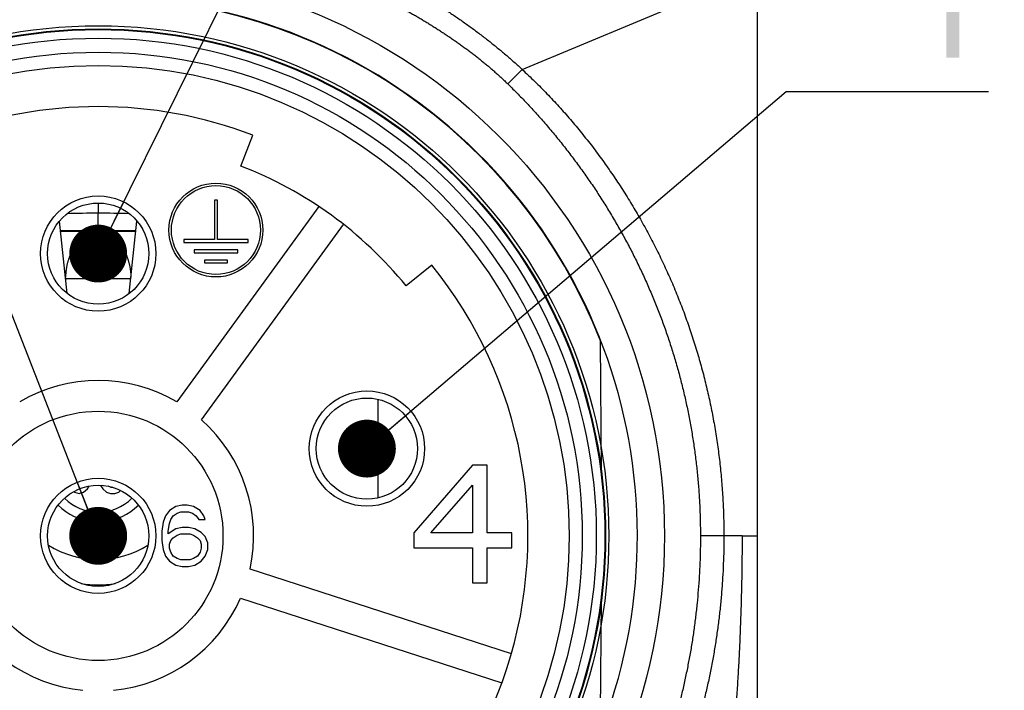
# Model space of a CAD drawing. Header units: millimetres. Extents: x 0 to 1076, y 0 to 742.
# Tile 11 of 127: x 351 to 394, y 220 to 249. Entities that reach past the tile are written whole.
import ezdxf

# ---------------------------------------------------------------- set-up
doc = ezdxf.new("R2010")
doc.units = ezdxf.units.MM
doc.header["$LTSCALE"] = 0.454724
doc.layers.add('NoLayerName_001', color=7, linetype='Continuous')
doc.styles.get("Standard").update_dxf_attribs({"font": 'txt', "bigfont": 'extfont2'})
doc.dimstyles.get("Standard").update_dxf_attribs({"dimtxt": 2.5, "dimasz": 2.5, "dimexe": 1, "dimexo": 1, "dimtad": 1, "dimdec": 3, "dimzin": 0, "dimdsep": 46, "dimtxsty": 'Standard', "dimcen": 2.5, "dimadec": 3, "dimazin": 0, "dimtfac": 0.75, "dimtdec": 3, "dimtmove": 0, "dimatfit": 3, "dimfxl": 1, "dimarcsym": 0})

msp = doc.modelspace()

# ---------------------------------------------------------------- linework, layer by layer
at = {"layer": 'NoLayerName_001', "color": 8, "linetype": 'Continuous', "lineweight": 25}
for p, q in [((372.740715, 247.048635), (382.902918, 251.286212)), ((372.740716, 247.048636), (372.124973, 246.417764)), ((354.436052, 241.274239), (354.436052, 241.179824)), ((354.436052, 241.179824), (354.436052, 241.00966)), ((354.436052, 241.00966), (354.436052, 240.830608)), ((354.436052, 240.080756), (354.436052, 240.830607)), ((354.436052, 240.032545), (354.436052, 240.080757)), ((355.852138, 237.999522), (353.019966, 237.999522)), ((366.522347, 228.528594), (366.522347, 232.786124)), ((382.23974, 226.886213), (380.439945, 226.886213)), ((382.23974, 226.886213), (382.903063, 226.886213))]:
    msp.add_line(p, q, dxfattribs=at)
at = {"layer": 'NoLayerName_001', "color": 7, "linetype": 'Continuous', "lineweight": 25}
for p, q in [((382.902717, 208.586214), (382.902717, 251.286212)), ((360.598448, 242.870277), (361.110457, 244.19833)), ((363.957992, 241.116316), (357.826292, 232.676755)), ((359.583435, 241.398112), (359.455335, 241.398112)), ((359.455335, 241.398112), (359.455335, 239.690112)), ((359.583435, 239.690112), (359.583435, 241.398112)), ((353.099521, 237.357231), (352.769802, 240.494274)), ((355.772583, 237.357231), (356.102302, 240.494274)), ((358.895542, 231.899898), (365.027243, 240.33946)), ((359.455335, 239.690112), (358.131635, 239.690112)), ((358.131635, 239.690112), (358.131635, 239.562012)), ((358.131635, 239.562012), (360.907135, 239.562012)), ((360.907135, 239.690112), (359.583435, 239.690112)), ((360.907135, 239.562012), (360.907135, 239.690112)), ((360.462343, 239.248879), (358.576427, 239.248879)), ((358.576427, 239.248879), (358.576427, 239.120779)), ((358.576427, 239.120779), (360.462343, 239.120779)), ((360.462343, 239.120779), (360.462343, 239.248879)), ((360.017552, 238.807646), (359.021218, 238.807646)), ((359.021218, 238.807646), (359.021218, 238.679546)), ((359.021218, 238.679546), (360.017552, 238.679546)), ((360.017552, 238.679546), (360.017552, 238.807646)), ((368.838349, 238.583687), (367.733515, 237.686347)), ((376.168481, 229.663454), (376.11912, 235.319679)), ((370.601051, 229.936213), (368.059384, 227.016)), ((371.236468, 229.936213), (370.601051, 229.936213)), ((371.236468, 227.016), (371.236468, 229.936213)), ((353.378811, 228.796794), (353.409219, 228.768128)), ((353.409219, 228.768128), (353.607469, 228.716213)), ((353.607469, 228.716213), (353.805719, 228.768128)), ((353.805719, 228.768128), (353.970927, 228.923873)), ((353.970927, 228.923873), (354.039212, 229.031161)), ((354.541868, 229.065111), (354.63176, 228.923873)), ((354.63176, 228.923873), (354.796969, 228.768128)), ((354.796969, 228.768128), (354.962177, 228.716213)), ((354.995219, 228.975788), (354.863052, 229.027702)), ((355.065944, 228.975788), (354.995219, 228.975788)), ((355.160427, 228.716213), (355.325635, 228.768128)), ((355.325635, 228.768128), (355.403181, 228.841232)), ((368.800704, 227.016), (370.601051, 229.070965)), ((370.601051, 229.070965), (370.601051, 227.016)), ((354.962177, 228.716213), (355.160427, 228.716213)), ((357.511469, 227.982915), (357.34626, 227.757951)), ((357.786816, 228.151639), (357.511469, 227.982915)), ((358.062163, 228.20788), (357.786816, 228.151639)), ((357.841885, 227.870433), (358.007093, 227.926674)), ((358.007093, 227.926674), (358.33751, 227.926674)), ((358.282441, 228.20788), (358.062163, 228.20788)), ((358.557788, 228.151639), (358.282441, 228.20788)), ((358.33751, 227.926674), (358.502718, 227.870433)), ((358.833135, 227.982915), (358.557788, 228.151639)), ((358.998343, 227.757951), (358.833135, 227.982915)), ((354.232719, 227.5047), (354.232719, 225.874633)), ((354.639385, 225.874633), (354.639385, 227.5047)), ((357.236121, 227.476745), (357.181052, 227.083057)), ((357.34626, 227.757951), (357.236121, 227.476745)), ((357.511469, 227.420504), (357.566538, 227.589227)), ((357.566538, 227.589227), (357.676677, 227.757951)), ((357.676677, 227.757951), (357.841885, 227.870433)), ((358.502718, 227.870433), (358.667927, 227.757951)), ((358.667927, 227.757951), (358.778066, 227.589227)), ((358.778066, 227.589227), (359.053413, 227.589227)), ((359.053413, 227.589227), (358.998343, 227.757951)), ((357.181052, 227.083057), (357.181052, 226.689369)), ((357.456399, 227.083057), (357.511469, 227.420504)), ((357.786816, 227.195539), (357.456399, 226.970575)), ((357.456399, 226.970575), (357.456399, 227.083057)), ((358.062163, 227.25178), (357.786816, 227.195539)), ((358.33751, 227.25178), (358.062163, 227.25178)), ((358.612857, 227.195539), (358.33751, 227.25178)), ((358.888204, 227.026816), (358.612857, 227.195539)), ((357.181052, 226.689369), (357.236121, 226.295681)), ((357.511469, 226.520646), (357.566538, 226.689369)), ((357.566538, 226.689369), (357.676677, 226.801851)), ((357.676677, 226.801851), (357.841885, 226.914334)), ((357.841885, 226.914334), (358.007093, 226.970575)), ((358.007093, 226.970575), (358.39258, 226.970575)), ((358.39258, 226.970575), (358.557788, 226.914334)), ((358.557788, 226.914334), (358.722996, 226.801851)), ((358.722996, 226.801851), (358.833135, 226.689369)), ((358.833135, 226.689369), (358.888204, 226.520646)), ((359.053413, 226.858093), (358.888204, 227.026816)), ((359.163552, 226.576887), (359.053413, 226.858093)), ((368.059384, 227.016), (368.059384, 226.367064)), ((370.601051, 227.016), (368.800704, 227.016)), ((372.295495, 227.016), (371.236468, 227.016)), ((372.295495, 226.367064), (372.295495, 227.016)), ((357.236121, 226.295681), (357.34626, 226.014476)), ((357.511469, 226.351922), (357.511469, 226.520646)), ((357.566538, 226.183199), (357.511469, 226.351922)), ((358.888204, 226.351922), (358.833135, 226.183199)), ((358.888204, 226.520646), (358.888204, 226.351922)), ((359.053413, 226.014476), (359.163552, 226.295681)), ((359.163552, 226.295681), (359.163552, 226.576887)), ((368.059384, 226.367064), (370.601051, 226.367064)), ((370.601051, 226.367064), (370.601051, 224.85288)), ((371.236468, 224.85288), (371.236468, 226.367064)), ((371.236468, 226.367064), (372.295495, 226.367064)), ((357.34626, 226.014476), (357.511469, 225.789511)), ((357.511469, 225.789511), (357.786816, 225.620788)), ((357.676677, 226.014476), (357.566538, 226.183199)), ((357.841885, 225.901993), (357.676677, 226.014476)), ((358.007093, 225.845752), (357.841885, 225.901993)), ((358.39258, 225.845752), (358.007093, 225.845752)), ((358.557788, 225.901993), (358.39258, 225.845752)), ((358.722996, 226.014476), (358.557788, 225.901993)), ((358.612857, 225.620788), (358.888204, 225.789511)), ((358.833135, 226.183199), (358.722996, 226.014476)), ((358.888204, 225.789511), (359.053413, 226.014476)), ((357.786816, 225.620788), (358.062163, 225.564547)), ((358.062163, 225.564547), (358.33751, 225.564547)), ((358.33751, 225.564547), (358.612857, 225.620788)), ((372.275125, 221.784788), (360.990826, 225.451279)), ((370.601051, 224.85288), (371.236468, 224.85288)), ((360.582408, 224.1943), (371.866707, 220.527809)), ((376.11912, 218.452747), (376.168481, 224.108972))]:
    msp.add_line(p, q, dxfattribs=at)
for centre, radius in [((354.436052, 226.886213), 24.450832), ((354.436052, 226.886213), 22.046415), ((354.436052, 226.886213), 21.909165), ((354.436052, 226.886213), 21.878665), ((354.436052, 226.886213), 21.508629), ((354.436052, 226.886213), 20.902665), ((354.436052, 226.886213), 20.333332), ((359.519385, 240.102879), 2.02825), ((359.519385, 240.102879), 1.9215), ((354.436052, 239.086212), 2.490833), ((354.436052, 239.086212), 2.185833), ((366.038941, 230.65622), 2.490833), ((366.038941, 230.65622), 2.185833), ((354.436052, 226.886213), 5.388333), ((354.436052, 226.886213), 2.490833), ((354.436052, 226.886213), 2.185833)]:
    msp.add_circle(centre, radius, dxfattribs=at)
for centre, radius, start, end in [((354.436052, 226.886213), 23.281665, 158.5186327, 131.2277814), ((354.436052, 226.886151), 23.265421, 21.2533161, 158.7466839), ((354.436052, 226.886213), 18.554165, 68.9166666, 111.0833334), ((354.436052, 226.886213), 17.130832, 39.0833333, 68.9166666), ((354.436052, 226.886213), 18.554165, 284.9166667, 39.0833333), ((354.436052, 226.886213), 6.71, 59.651928, 120.348072), ((354.436052, 226.886213), 6.71, 347.651928, 48.348072), ((354.436052, 229.936213), 2.033333, 224.4026946, 315.5973054), ((354.436052, 229.936213), 2.44, 224.7534764, 265.2198082), ((354.436052, 229.936213), 2.44, 274.7801918, 315.2465236), ((354.436052, 229.936213), 4.066666, 238.1214335, 301.8785665), ((354.436052, 226.886213), 6.71, 203.651928, 264.348072), ((354.436052, 226.886213), 6.71, 275.651928, 336.348072)]:
    msp.add_arc(centre, radius, start, end, dxfattribs=at)
at = {"layer": 'NoLayerName_001', "color": 8, "linetype": 'Continuous', "lineweight": 25}
for centre, radius, start, end in [((354.663367, 179.912672), 60.918361, 90.21379754, 91.4768285), ((354.208594, 179.919926), 60.911106, 88.52285388, 89.78604213), ((354.431769, 165.085215), 74.995541, 89.99672767, 91.23523703), ((353.288515, 170.251147), 69.790834, 89.05787093, 90.38663388), ((354.439241, 165.037696), 75.043061, 88.76471064, 90.002435), ((355.582463, 170.242291), 69.79967, 89.61247054, 90.94108529), ((354.436052, 229.936213), 5.16454, 261.888632, 278.1010805), ((352.408809, 232.174358), 7.675249, 283.5308745, 285.17902), ((349.039732, 229.696374), 7.305677, 316.8991737, 317.2051629), ((348.974114, 229.757092), 7.395078, 317.2053573, 317.6115349), ((352.394615, 232.227656), 7.730404, 285.1771203, 285.3122337), ((356.481599, 232.243758), 7.74702, 254.6898963, 254.8235988), ((359.893116, 229.75235), 7.388281, 222.3867855, 222.7924954), ((356.472161, 232.2086), 7.710617, 254.8228977, 255.8174213), ((359.825634, 229.689911), 7.296343, 222.7926889, 223.1013266), ((356.458193, 232.153575), 7.653847, 255.817873, 256.3958293)]:
    msp.add_arc(centre, radius, start, end, dxfattribs=at)
for points, knots in [([(367.941815, 250.525118), (368.010752, 250.486195), (368.148919, 250.408853), (368.354446, 250.289794), (368.558954, 250.168976), (368.762255, 250.046122), (368.964399, 249.921376), (369.165371, 249.794768), (369.365182, 249.666358), (369.56382, 249.536162), (369.761273, 249.404178), (369.957531, 249.270409), (370.152586, 249.134856), (370.346428, 248.99752), (370.539045, 248.858407), (370.730413, 248.717514), (370.92049, 248.574835), (371.109235, 248.430366), (371.296605, 248.284102), (371.482559, 248.13604), (371.667052, 247.986177), (371.850045, 247.83451), (372.03149, 247.681028), (372.211363, 247.525751), (372.38955, 247.368595), (372.566278, 247.209849), (372.682435, 247.102219), (372.740715, 247.048635)], [0, 0, 0, 0, 0.237498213, 0.475014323, 0.712543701, 0.950080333, 1.18761686, 1.425144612, 1.662655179, 1.900152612, 2.137647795, 2.375151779, 2.612675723, 2.850230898, 3.087828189, 3.325467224, 3.563136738, 3.800825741, 4.038524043, 4.276222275, 4.513911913, 4.751585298, 4.989235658, 5.226857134, 5.4644448, 5.701994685, 5.9395038, 5.9395038, 5.9395038, 5.9395038]), ([(367.511239, 249.71442), (367.5669, 249.684508), (367.678437, 249.625075), (367.84447, 249.533562), (368.009759, 249.440695), (368.174174, 249.346268), (368.337762, 249.250399), (368.50052, 249.153123), (368.66246, 249.054494), (368.823593, 248.954564), (368.983921, 248.853364), (369.14344, 248.750904), (369.302146, 248.647197), (369.460036, 248.542255), (369.617108, 248.43609), (369.773359, 248.328714), (369.928786, 248.22014), (370.083384, 248.11038), (370.237089, 247.999371), (370.389838, 247.887049), (370.541565, 247.773352), (370.692202, 247.658219), (370.841686, 247.541585), (370.98995, 247.423389), (371.136923, 247.303568), (371.282545, 247.182088), (371.426775, 247.058946), (371.569556, 246.934129), (371.710858, 246.807651), (371.850559, 246.679434), (371.988871, 246.549743), (372.079474, 246.461616), (372.124973, 246.417764)], [0, 0, 0, 0, 0.189565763, 0.379143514, 0.568733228, 0.758333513, 0.947941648, 1.137553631, 1.327164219, 1.516767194, 1.706360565, 1.895947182, 2.085529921, 2.275111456, 2.464694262, 2.654280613, 2.843872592, 3.033470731, 3.22307083, 3.41266936, 3.602265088, 3.791859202, 3.981455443, 4.171060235, 4.36068232, 4.550321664, 4.739968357, 4.929613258, 5.119248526, 5.308867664, 5.498465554, 5.688038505, 5.688038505, 5.688038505, 5.688038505]), ([(372.740716, 247.048636), (372.922168, 246.875707), (373.288968, 246.533625), (373.816681, 245.996972), (374.330861, 245.446896), (374.82881, 244.881534), (375.310902, 244.302279), (375.776688, 243.709651), (376.225937, 243.104402), (376.658393, 242.487197), (377.073798, 241.858612), (377.471874, 241.219127), (377.852379, 240.569202), (378.215069, 239.909291), (378.559699, 239.239851), (378.886025, 238.561339), (379.193801, 237.874211), (379.482779, 237.178938), (379.75276, 236.476021), (380.003538, 235.765973), (380.234911, 235.049306), (380.446672, 234.326533), (380.638617, 233.598167), (380.810545, 232.864723), (380.962226, 232.126726), (381.093568, 231.384769), (381.204645, 230.6395), (381.295419, 229.891573), (381.366148, 229.141647), (381.416009, 228.39037), (381.448207, 227.638428), (381.450021, 227.13686), (381.453381, 226.886213)], [0, 0, 0, 0, 0.751973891, 1.504452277, 2.257382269, 3.01068468, 3.764256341, 4.517972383, 5.271688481, 6.025247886, 6.778587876, 7.531745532, 8.284759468, 9.037666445, 9.790502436, 10.543303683, 11.296107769, 12.048948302, 12.801835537, 13.554773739, 14.307768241, 15.060826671, 15.81396016, 16.56718456, 17.320519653, 18.073943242, 18.827379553, 19.580739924, 20.333926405, 21.086833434, 21.839349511, 22.591358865, 22.591358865, 22.591358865, 22.591358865]), ([(372.124973, 246.417764), (372.271733, 246.271221), (372.567739, 245.980523), (372.997073, 245.529899), (373.417513, 245.070942), (373.827315, 244.602431), (374.226768, 244.125146), (374.615588, 243.639219), (374.993624, 243.144846), (375.360715, 242.642179), (375.716697, 242.131388), (376.061386, 241.612679), (376.394568, 241.086292), (376.716011, 240.552495), (377.025483, 240.011559), (377.322751, 239.463753), (377.607582, 238.909348), (377.879742, 238.348612), (378.139, 237.781818), (378.385114, 237.209228), (378.617903, 236.631128), (378.837246, 236.04782), (379.043011, 235.459599), (379.235072, 234.866761), (379.4133, 234.269601), (379.577566, 233.668415), (379.727742, 233.063497), (379.863701, 232.455147), (379.985298, 231.843676), (380.092521, 231.229452), (380.185396, 230.612871), (380.263948, 229.994334), (380.328153, 229.374243), (380.37819, 228.752999), (380.413473, 228.131), (380.436266, 227.508664), (380.437562, 227.093632), (380.439945, 226.88621)], [0, 0, 0, 0, 0.62218899, 1.244527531, 1.866944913, 2.489361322, 3.111695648, 3.733957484, 4.356226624, 4.978586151, 5.601120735, 6.223874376, 6.846809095, 7.469879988, 8.093045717, 8.716269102, 9.339517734, 9.96276458, 10.58598859, 11.209175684, 11.832326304, 12.45545132, 13.078562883, 13.701674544, 14.324801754, 14.947962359, 15.571177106, 16.194470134, 16.817864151, 17.441336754, 18.064836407, 18.688305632, 19.311681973, 19.934898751, 20.55788582, 21.180570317, 21.802877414, 21.802877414, 21.802877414, 21.802877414]), ([(354.436052, 240.032545), (354.416472, 240.031627), (354.377222, 240.030635), (354.318637, 240.024058), (354.260442, 240.014516), (354.202895, 240.001519), (354.146221, 239.985259), (354.090605, 239.965791), (354.036146, 239.943332), (353.982923, 239.918058), (353.931013, 239.89015), (353.880479, 239.859783), (353.831368, 239.82711), (353.783711, 239.792268), (353.737525, 239.755392), (353.692832, 239.716615), (353.64965, 239.676069), (353.607999, 239.633889), (353.567899, 239.590206), (353.529369, 239.545154), (353.492428, 239.498865), (353.457093, 239.451467), (353.423363, 239.403061), (353.391208, 239.353728), (353.360578, 239.303522), (353.331421, 239.252496), (353.303684, 239.200699), (353.277314, 239.148187), (353.252267, 239.095011), (353.228549, 239.041209), (353.206165, 238.986822), (353.185119, 238.931895), (353.165416, 238.876469), (353.147061, 238.820587), (353.130057, 238.764288), (353.114384, 238.70761), (353.10002, 238.65059), (353.086928, 238.593264), (353.075137, 238.535659), (353.064433, 238.477838), (353.058475, 238.439093), (353.055348, 238.419747)], [0, 0, 0, 0, 0.058805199, 0.117714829, 0.176683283, 0.23565948, 0.294590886, 0.353470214, 0.412341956, 0.471233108, 0.530149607, 0.589080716, 0.648037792, 0.707049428, 0.766131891, 0.825289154, 0.884513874, 0.943788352, 1.003085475, 1.062369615, 1.12159748, 1.180718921, 1.239697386, 1.298562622, 1.357354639, 1.416107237, 1.474848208, 1.533599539, 1.592373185, 1.651166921, 1.709975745, 1.768793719, 1.827614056, 1.886429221, 1.945233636, 2.004031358, 2.062827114, 2.121623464, 2.180420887, 2.239217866, 2.298011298, 2.298011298, 2.298011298, 2.298011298]), ([(354.436052, 240.032545), (354.455632, 240.031627), (354.494881, 240.030635), (354.553466, 240.024058), (354.611662, 240.014516), (354.669208, 240.001519), (354.725882, 239.985259), (354.781499, 239.965791), (354.835958, 239.943332), (354.88918, 239.918058), (354.94109, 239.89015), (354.991625, 239.859783), (355.040736, 239.82711), (355.088393, 239.792268), (355.134578, 239.755392), (355.179272, 239.716615), (355.222454, 239.676069), (355.264105, 239.633889), (355.304205, 239.590206), (355.342735, 239.545153), (355.379676, 239.498865), (355.415011, 239.451467), (355.448741, 239.403061), (355.480896, 239.353728), (355.511526, 239.303522), (355.540683, 239.252495), (355.56842, 239.200699), (355.594791, 239.148186), (355.619838, 239.095011), (355.643555, 239.041208), (355.66594, 238.986822), (355.686986, 238.931894), (355.706689, 238.876469), (355.725044, 238.820587), (355.742047, 238.764287), (355.757721, 238.70761), (355.772085, 238.65059), (355.785176, 238.593263), (355.796967, 238.535658), (355.807671, 238.477837), (355.813629, 238.439093), (355.816755, 238.419746)], [0, 0, 0, 0, 0.058805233, 0.117714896, 0.176683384, 0.235659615, 0.294591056, 0.353470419, 0.412342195, 0.47123338, 0.530149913, 0.589081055, 0.648038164, 0.707049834, 0.766132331, 0.825289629, 0.884514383, 0.943788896, 1.003086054, 1.062370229, 1.121598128, 1.180719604, 1.239698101, 1.298563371, 1.35735542, 1.416108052, 1.474849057, 1.533600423, 1.592374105, 1.651167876, 1.709976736, 1.768794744, 1.827615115, 1.886430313, 1.945234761, 2.004032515, 2.062828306, 2.121624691, 2.180422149, 2.239219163, 2.298012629, 2.298012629, 2.298012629, 2.298012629]), ([(353.055348, 238.419747), (353.052615, 238.400341), (353.046868, 238.361569), (353.039924, 238.303185), (353.033917, 238.244703), (353.029027, 238.186121), (353.025013, 238.12748), (353.023264, 238.088339), (353.022275, 238.068778)], [0, 0, 0, 0, 0.0587902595, 0.1175797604, 0.1763683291, 0.2351531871, 0.2939290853, 0.3526884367, 0.3526884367, 0.3526884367, 0.3526884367]), ([(355.816755, 238.419746), (355.819489, 238.400341), (355.825236, 238.361568), (355.83218, 238.303184), (355.838187, 238.244702), (355.843077, 238.18612), (355.847091, 238.127479), (355.84884, 238.088338), (355.849829, 238.068776)], [0, 0, 0, 0, 0.0587902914, 0.1175798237, 0.1763684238, 0.2351533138, 0.2939292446, 0.3526886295, 0.3526886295, 0.3526886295, 0.3526886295]), ([(380.439945, 226.88621), (380.438011, 226.691882), (380.436974, 226.303116), (380.418419, 225.720145), (380.389712, 225.137463), (380.349028, 224.555351), (380.296868, 223.974074), (380.233111, 223.393903), (380.1578, 222.815104), (380.070938, 222.237943), (379.972515, 221.662679), (379.862491, 221.089567), (379.740831, 220.51886), (379.607499, 219.95081), (379.462459, 219.385668), (379.305677, 218.823685), (379.137116, 218.265116), (378.956746, 217.710226), (378.764577, 217.159281), (378.560621, 216.612561), (378.344892, 216.070344), (378.117402, 215.532911), (377.878165, 215.000542), (377.627195, 214.473515), (377.364509, 213.952132), (377.090176, 213.436708), (376.804325, 212.927564), (376.507045, 212.425071), (376.198582, 211.929486), (375.878596, 211.441494), (375.548945, 210.960178), (375.318441, 210.647051), (375.204563, 210.489563)], [0, 0, 0, 0, 0.583011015, 1.166223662, 1.74959972, 2.333100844, 2.916688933, 3.50032649, 4.083976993, 4.667605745, 5.251191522, 5.834728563, 6.418216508, 7.001660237, 7.585070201, 8.16846276, 8.751860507, 9.335285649, 9.91873839, 10.502216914, 11.085724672, 11.669270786, 12.252870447, 12.836545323, 13.420321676, 14.00417973, 14.588051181, 15.171869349, 15.75557215, 16.339102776, 16.922410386, 17.505450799, 17.505450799, 17.505450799, 17.505450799]), ([(381.453389, 226.886213), (381.45137, 226.685137), (381.45029, 226.282866), (381.430915, 225.679648), (381.400902, 225.076736), (381.358322, 224.474429), (381.303672, 223.873009), (381.236799, 223.272763), (381.157722, 222.673978), (381.066422, 222.076938), (380.962842, 221.481934), (380.84687, 220.889267), (380.718403, 220.299236), (380.577337, 219.712141), (380.423569, 219.128281), (380.256992, 218.547956), (380.077506, 217.97147), (379.885016, 217.39915), (379.679517, 216.831321), (379.461012, 216.268327), (379.229505, 215.710519), (378.985, 215.158246), (378.7275, 214.611858), (378.457013, 214.071703), (378.173534, 213.538157), (377.877188, 213.011571), (377.568237, 212.492255), (377.246882, 211.980577), (376.913499, 211.476776), (376.567843, 210.981572), (376.211966, 210.493897), (375.963486, 210.17743), (375.840689, 210.018168)], [0, 0, 0, 0, 0.603259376, 1.206732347, 1.810377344, 2.414154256, 3.018024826, 3.621953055, 4.2259056, 4.829852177, 5.433766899, 6.037632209, 6.641440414, 7.245194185, 7.848907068, 8.452603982, 9.056321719, 9.660096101, 10.26391908, 10.867776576, 11.471662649, 12.075580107, 12.679541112, 13.283567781, 13.887690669, 14.49189898, 15.096130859, 15.700319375, 16.304395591, 16.908289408, 17.511930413, 18.115248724, 18.115248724, 18.115248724, 18.115248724]), ([(382.23974, 226.886213), (382.238382, 226.624646), (382.237025, 226.101488), (382.226838, 225.316795), (382.211683, 224.532166), (382.190615, 223.74766), (382.163797, 222.963337), (382.131093, 222.179253), (382.09245, 221.395462), (382.04777, 220.61201), (381.996938, 219.828935), (381.93984, 219.046273), (381.876363, 218.264057), (381.806394, 217.482323), (381.729819, 216.70111), (381.646532, 215.92048), (381.55647, 215.140511), (381.459567, 214.3613), (381.355757, 213.582945), (381.244974, 212.805544), (381.127153, 212.029195), (381.002233, 211.253996), (380.870126, 210.48005), (380.730852, 209.707436), (380.584028, 208.936319), (380.430772, 208.166548), (380.321319, 207.654914), (380.267507, 207.398927)], [0, 0, 0, 0, 0.784712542, 1.569465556, 2.354242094, 3.139026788, 3.923805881, 4.708567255, 5.493301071, 6.278011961, 7.062718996, 7.84744444, 8.632213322, 9.417053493, 10.201995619, 10.987055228, 11.772206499, 12.557419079, 13.342664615, 14.127916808, 14.91315146, 15.698346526, 16.483482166, 17.268540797, 18.053507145, 18.838368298, 19.623113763, 19.623113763, 19.623113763, 19.623113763])]:
    msp.add_open_spline(points, degree=3, knots=knots, dxfattribs=at)

# ---------------------------------------------------------------- texts
at = {"layer": 'NoLayerName_001', "color": 3, "linetype": 'Continuous', "lineweight": 13, "insert": (387.266569, 246.716935), "char_height": 8.75, "attachment_point": 7, "line_spacing_factor": 0.771429}
msp.add_mtext('\\A1;\\W0.6667;４', dxfattribs=at)

# ---------------------------------------------------------------- leaders
at = {"layer": 'NoLayerName_001', "color": 3, "linetype": 'Continuous', "lineweight": 13, "annotation_type": 0, "has_hookline": 1}
for points, hookline_direction, text_width in [([(354.436052, 226.886213), (338.383235, 268.03275), (335.883235, 268.03275)], 1, 5.3436), ([(354.436052, 239.086212), (368.717432, 268.03275), (371.217432, 268.03275)], 0, 12.693968), ([(366.038941, 230.65622), (384.141569, 246.091935), (386.641569, 246.091935)], 0, 5.617781)]:
    msp.add_leader(points, dimstyle='Standard', override={"dimtxt": 8.75, "dimldrblk": 'DOT'}, dxfattribs=dict(at, hookline_direction=hookline_direction, text_width=text_width))

doc.saveas('drawing.dxf')
